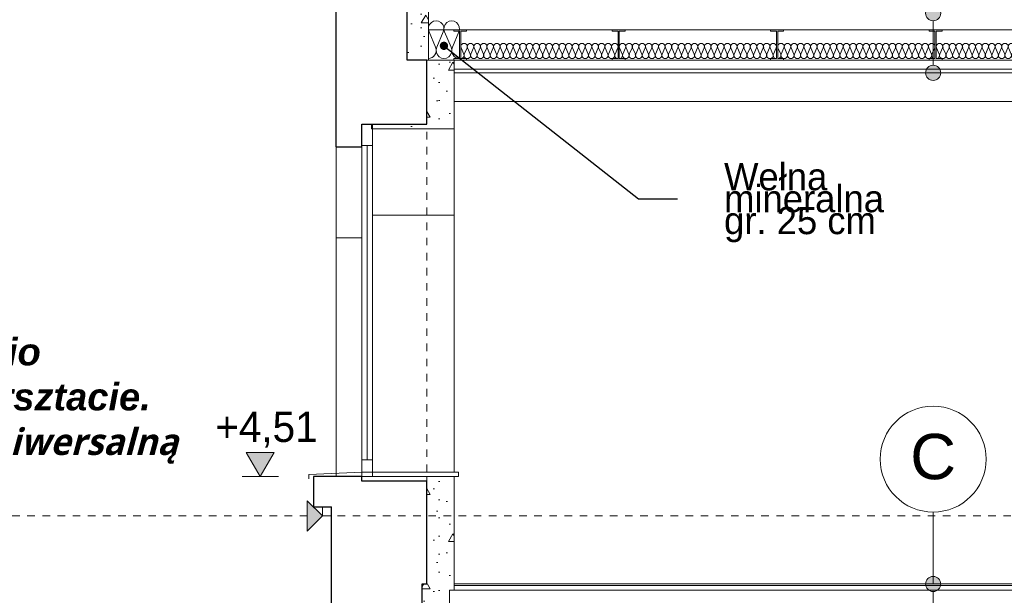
# Model space of a CAD drawing. Extents: x -396299 to -11759, y -15022 to 18278.
# Tile 64 of 205: x -239352 to -232846, y 268 to 4075. Entities that reach past the tile are written whole.
import ezdxf

# ---------------------------------------------------------------- set-up
doc = ezdxf.new("R2010")
doc.units = 0
doc.header["$MEASUREMENT"] = 0
doc.linetypes.add('Hidden Line', pattern=[100, 50, -50])
for name, color, linetype in [('arch izolacje', 7, 'Continuous'), ('Arch ocieplenie', 7, 'Continuous'), ('Arch opisy', 7, 'Continuous'), ('Arch wymiary', 7, 'Continuous'), ('INWENT STROPY', 7, 'Continuous')]:
    doc.layers.add(name, color=color, linetype=linetype)
for name, color, linetype, lineweight, true_color in [('arch izolacje_Nr_Pióra__24', 7, 'Continuous', 13, 0x029e21), ('Arch opisy_Nr_Pióra__3', 7, 'Continuous', 20, 0xff6600), ('INWENT STROPY_Nr_Pióra__2', 7, 'Continuous', 13, 0x7f7f7f), ('INWENT STROPY_Nr_Pióra__25', 7, 'Continuous', 15, 0x40a5ff), ('Inwentaryzacja Konst._Nr_Pióra__25', 7, 'Continuous', 15, 0x40a5ff)]:
    doc.layers.add(name, color=color, linetype=linetype, lineweight=lineweight, true_color=true_color)
for name, color, linetype, lineweight in [('Arch ocieplenie_Nr_Pióra__21', 7, 'Continuous', 13), ('Arch opisy_Nr_Pióra__21', 7, 'Continuous', 13), ('Arch opisy_Nr_Pióra__5', 7, 'Continuous', 13), ('Arch wymiary_Nr_Pióra__21', 7, 'Continuous', 13), ('INWENT STROPY_Nr_Pióra__21', 7, 'Continuous', 13), ('INWENT. OKNA_Nr_Pióra__21', 7, 'Continuous', 13), ('INWENT.ŚCIANY_Nr_Pióra__1', 7, 'Continuous', 25), ('INWENT.ŚCIANY_Nr_Pióra__21', 7, 'Continuous', 13)]:
    doc.layers.add(name, color=color, linetype=linetype, lineweight=lineweight)
doc.styles.add('GENERATED_STYLE_1', font='txt')
doc.styles.add('GENERATED_STYLE_10', font='arial.ttf')
doc.styles.add('GENERATED_STYLE_3', font='txt')
doc.styles.add('GENERATED_STYLE_8', font='arial.ttf')
doc.dimstyles.new('GENERATED_STYLE__11', dxfattribs={"dimtxt": 0.18, "dimasz": 109.44, "dimexe": 0.18, "dimexo": 0.0625, "dimgap": 0.09, "dimtad": 0, "dimtih": 1, "dimtoh": 1, "dimdec": 4, "dimzin": 0, "dimdsep": 46, "dimcen": 0.09, "dimadec": 0, "dimazin": 0, "dimtfac": 1, "dimtdec": 4, "dimtmove": 0, "dimatfit": 3, "dimldrblk": 'ARROWHEAD_11', "dimfxl": 0, "dimtolj": 1, "dimtzin": 0, "dimarcsym": 0})
pattern_1 = [(0, (0, 0), (0, 623.5383), [60, -300]), (0, (180, 311.8), (0, 623.5383), [60, -300]), (60, (0, 0), (-540, 311.7692), [60, -300]), (60, (360, 0), (-540, 311.7692), [60, -300]), (120, (60, 0), (540, 311.7692), [60, -300]), (120, (420, 0), (540, 311.7692), [60, -300]), (0, (0, 60), (0, 120.000005), [0, -120.000005, 0, -180.00001]), (45, (60, 60), (-84.85282, 84.85282), [0, -90.000004, 0, -150.000006])]

# ---------------------------------------------------------------- blocks, each defined once
blk = doc.blocks.new('Ściana_7', base_point=(-236511.9, 343.2))
at = {"layer": 'Arch ocieplenie_Nr_Pióra__21', "linetype": 'Continuous'}
h = blk.add_hatch(dxfattribs=at)
h.set_pattern_fill('Structural_Concrete', color=256, style=0, pattern_type=2)
h.set_pattern_definition(pattern_1)
h.paths.add_polyline_path([(-236691.9, 303.2), (-236691.9, -431.8), (-236511.9, -461.8), (-236511.9, 303.2)], flags=0)
for p, q in [((-236691.9, 303.2), (-236691.9, -431.8)), ((-236511.9, -461.8), (-236511.9, 303.2))]:
    blk.add_line(p, q, dxfattribs=at)
blk = doc.blocks.new('Ściana_8', base_point=(-236481.9, 1053.2))
at = {"layer": 'Arch ocieplenie_Nr_Pióra__21', "linetype": 'Continuous'}
h = blk.add_hatch(dxfattribs=at)
h.set_pattern_fill('Structural_Concrete', color=256, style=0, pattern_type=2)
h.set_pattern_definition(pattern_1)
h.paths.add_polyline_path([(-236661.9, 1053.2), (-236661.9, 343.2), (-236481.9, 303.2), (-236481.9, 1053.2)], flags=0)
for p, q in [((-236661.9, 1053.2), (-236661.9, 343.2)), ((-236481.9, 1053.2), (-236661.9, 1053.2)), ((-236481.9, 303.2), (-236481.9, 1053.2))]:
    blk.add_line(p, q, dxfattribs=at)
blk = doc.blocks.new('Ściana_9', base_point=(-236481.9, 343.2))
at = {"layer": 'Arch ocieplenie_Nr_Pióra__21', "linetype": 'Continuous'}
h = blk.add_hatch(dxfattribs=at)
h.set_pattern_fill('Structural_Concrete', color=256, style=0, pattern_type=2)
h.set_pattern_definition(pattern_1)
h.paths.add_polyline_path([(-236661.9, 343.2), (-236691.9, 343.2), (-236691.9, 303.2), (-236481.9, 303.2)], flags=0)
for p, q in [((-236661.9, 343.2), (-236691.9, 343.2)), ((-236691.9, 343.2), (-236691.9, 303.2)), ((-236511.9, 303.2), (-236481.9, 303.2))]:
    blk.add_line(p, q, dxfattribs=at)
blk = doc.blocks.new('Ściana_20', base_point=(-237091.9, 1023.2))
at = {"layer": 'Arch ocieplenie_Nr_Pióra__21', "linetype": 'Continuous'}
h = blk.add_hatch(dxfattribs=at)
h.set_pattern_fill('Structural_Concrete', color=256, style=0, pattern_type=2)
h.set_pattern_definition(pattern_1)
h.paths.add_polyline_path([(-237091.9, 1023.2), (-236661.9, 1023.2), (-236661.9, 1053.2), (-237091.9, 1053.2)], flags=0)
for p, q in [((-236661.9, 1053.2), (-237091.9, 1053.2)), ((-237091.9, 1053.2), (-237091.9, 1023.2)), ((-236661.9, 1023.2), (-236661.9, 1053.2)), ((-237091.9, 1023.2), (-236661.9, 1023.2))]:
    blk.add_line(p, q, dxfattribs=at)
blk = doc.blocks.new('Ściana_23', base_point=(-236651.9, 4888.2))
at = {"layer": 'Arch ocieplenie_Nr_Pióra__21', "linetype": 'Continuous'}
h = blk.add_hatch(dxfattribs=at)
h.set_pattern_fill('Structural_Concrete', color=256, style=0, pattern_type=2)
h.set_pattern_definition(pattern_1)
h.paths.add_polyline_path([(-236791.9, 4888.2), (-236791.9, 3808.2), (-236651.9, 3808.2), (-236651.9, 4888.2)], flags=0)
for p, q in [((-236791.9, 4888.2), (-236791.9, 3808.2)), ((-236651.9, 4888.2), (-236791.9, 4888.2)), ((-236651.9, 3808.2), (-236651.9, 4888.2)), ((-236791.9, 3808.2), (-236651.9, 3808.2))]:
    blk.add_line(p, q, dxfattribs=at)
blk = doc.blocks.new('Ściana_24', base_point=(-236661.9, 3808.2))
at = {"layer": 'Arch ocieplenie_Nr_Pióra__21', "linetype": 'Continuous'}
h = blk.add_hatch(dxfattribs=at)
h.set_pattern_fill('Structural_Concrete', color=256, style=0, pattern_type=2)
h.set_pattern_definition(pattern_1)
h.paths.add_polyline_path([(-236661.9, 3808.2), (-236661.9, 3383.2), (-236481.9, 3353.2), (-236481.9, 3808.2)], flags=0)
for p, q in [((-236661.9, 3808.2), (-236661.9, 3383.2)), ((-236481.9, 3808.2), (-236661.9, 3808.2)), ((-236481.9, 3353.2), (-236481.9, 3808.2))]:
    blk.add_line(p, q, dxfattribs=at)
blk = doc.blocks.new('Ściana_27', base_point=(-236661.9, 3353.2))
at = {"layer": 'Arch ocieplenie_Nr_Pióra__21', "linetype": 'Continuous'}
h = blk.add_hatch(dxfattribs=at)
h.set_pattern_fill('Structural_Concrete', color=256, style=0, pattern_type=2)
h.set_pattern_definition(pattern_1)
h.paths.add_polyline_path([(-236661.9, 3383.2), (-237027.1, 3383.2), (-237027.1, 3353.2), (-236481.9, 3353.2)], flags=0)
for p, q in [((-236661.9, 3383.2), (-237027.1, 3383.2)), ((-237027.1, 3383.2), (-237027.1, 3353.2)), ((-237027.1, 3353.2), (-236481.9, 3353.2))]:
    blk.add_line(p, q, dxfattribs=at)
blk = doc.blocks.new('Izolacja cieplna 14_18', base_point=(-236437.9, 3818.2))
at = {"layer": 'INWENT STROPY_Nr_Pióra__2', "linetype": 'Continuous'}
for p, q in [((-236436.1, 3888.4), (-236418, 3848)), ((-236414.4, 3848), (-236396.4, 3888.4)), ((-236392.8, 3888.4), (-236374.7, 3848)), ((-236371.1, 3848), (-236353.1, 3888.4)), ((-236349.5, 3888.4), (-236331.4, 3848)), ((-236327.8, 3848), (-236309.8, 3888.4)), ((-236306.2, 3888.4), (-236288.1, 3848)), ((-236284.5, 3848), (-236266.5, 3888.4)), ((-236262.9, 3888.4), (-236244.8, 3848)), ((-236241.2, 3848), (-236223.2, 3888.4)), ((-236219.6, 3888.4), (-236201.5, 3848)), ((-236197.9, 3848), (-236179.9, 3888.4)), ((-236176.3, 3888.4), (-236158.2, 3848)), ((-236154.6, 3848), (-236136.6, 3888.4)), ((-236133, 3888.4), (-236114.9, 3848)), ((-236111.3, 3848), (-236093.3, 3888.4)), ((-236089.7, 3888.4), (-236071.6, 3848)), ((-236068, 3848), (-236050, 3888.4)), ((-236046.4, 3888.4), (-236028.3, 3848)), ((-236024.7, 3848), (-236006.7, 3888.4)), ((-236003.1, 3888.4), (-235985, 3848)), ((-235981.4, 3848), (-235963.4, 3888.4)), ((-235959.8, 3888.4), (-235941.7, 3848)), ((-235938.1, 3848), (-235920.1, 3888.4)), ((-235916.5, 3888.4), (-235898.4, 3848)), ((-235894.8, 3848), (-235876.8, 3888.4)), ((-235873.2, 3888.4), (-235855.1, 3848)), ((-235851.5, 3848), (-235833.5, 3888.4)), ((-235829.9, 3888.4), (-235811.8, 3848)), ((-235808.2, 3848), (-235790.2, 3888.4)), ((-235786.6, 3888.4), (-235768.5, 3848)), ((-235764.9, 3848), (-235746.9, 3888.4)), ((-235743.3, 3888.4), (-235725.2, 3848)), ((-235721.6, 3848), (-235703.6, 3888.4)), ((-235700, 3888.4), (-235681.9, 3848)), ((-235678.3, 3848), (-235660.3, 3888.4)), ((-235656.7, 3888.4), (-235638.6, 3848)), ((-235635, 3848), (-235617, 3888.4)), ((-235613.4, 3888.4), (-235595.3, 3848)), ((-235591.7, 3848), (-235573.7, 3888.4)), ((-235570.1, 3888.4), (-235552, 3848)), ((-235548.4, 3848), (-235530.4, 3888.4)), ((-235526.8, 3888.4), (-235508.7, 3848)), ((-235505.1, 3848), (-235487.1, 3888.4)), ((-235483.5, 3888.4), (-235465.4, 3848)), ((-235461.8, 3848), (-235443.8, 3888.4)), ((-235440.2, 3888.4), (-235422.1, 3848)), ((-235418.5, 3848), (-235400.5, 3888.4))]:
    blk.add_line(p, q, dxfattribs=at)
for centre, start_param, end_param in [((-236416.2, 3896.9), 5.870392, 9.837571), ((-236372.9, 3896.9), 5.870392, 9.837571), ((-236329.6, 3896.9), 5.870392, 9.837571), ((-236286.3, 3896.9), 5.870392, 9.837571), ((-236243, 3896.9), 5.870392, 9.837571), ((-236199.7, 3896.9), 5.870392, 9.837571), ((-236156.4, 3896.9), 5.870392, 9.837571), ((-236113.1, 3896.9), 5.870392, 9.837571), ((-236069.8, 3896.9), 5.870392, 9.837571), ((-236026.5, 3896.9), 5.870392, 9.837571), ((-235983.2, 3896.9), 5.870392, 9.837571), ((-235939.9, 3896.9), 5.870392, 9.837571), ((-235896.6, 3896.9), 5.870392, 9.837571), ((-235853.3, 3896.9), 5.870392, 9.837571), ((-235810, 3896.9), 5.870392, 9.837571), ((-235766.7, 3896.9), 5.870392, 9.837571), ((-235723.4, 3896.9), 5.870392, 9.837571), ((-235680.1, 3896.9), 5.870392, 9.837571), ((-235636.8, 3896.9), 5.870392, 9.837571), ((-235593.5, 3896.9), 5.870392, 9.837571), ((-235550.2, 3896.9), 5.870392, 9.837571), ((-235506.9, 3896.9), 5.870392, 9.837571), ((-235463.6, 3896.9), 5.870392, 9.837571), ((-235420.3, 3896.9), 5.870392, 9.837571), ((-236437.9, 3839.4), 4.712389, 6.695979), ((-236394.6, 3839.4), 2.7288, 6.695979), ((-236351.3, 3839.4), 2.7288, 6.695979), ((-236308, 3839.4), 2.7288, 6.695979), ((-236264.7, 3839.4), 2.7288, 6.695979), ((-236221.4, 3839.4), 2.7288, 6.695979), ((-236178.1, 3839.4), 2.7288, 6.695979), ((-236134.8, 3839.4), 2.7288, 6.695979), ((-236091.5, 3839.4), 2.7288, 6.695979), ((-236048.2, 3839.4), 2.7288, 6.695979), ((-236004.9, 3839.4), 2.7288, 6.695979), ((-235961.6, 3839.4), 2.7288, 6.695979), ((-235918.3, 3839.4), 2.7288, 6.695979), ((-235875, 3839.4), 2.7288, 6.695979), ((-235831.7, 3839.4), 2.7288, 6.695979), ((-235788.4, 3839.4), 2.7288, 6.695979), ((-235745.1, 3839.4), 2.7288, 6.695979), ((-235701.8, 3839.4), 2.7288, 6.695979), ((-235658.5, 3839.4), 2.7288, 6.695979), ((-235615.2, 3839.4), 2.7288, 6.695979), ((-235571.9, 3839.4), 2.7288, 6.695979), ((-235528.6, 3839.4), 2.7288, 6.695979), ((-235485.3, 3839.4), 2.7288, 6.695979), ((-235442, 3839.4), 2.7288, 6.695979), ((-235398.7, 3839.4), 2.7288, 4.712389)]:
    blk.add_ellipse(centre, major_axis=(21.6, 0), ratio=0.982347, start_param=start_param, end_param=end_param, dxfattribs=at)
blk = doc.blocks.new('Izolacja cieplna 14_34', base_point=(-236445.9, 3818.2))
at = {"layer": 'arch izolacje_Nr_Pióra__24', "linetype": 'Continuous'}
for p, q in [((-236604.7, 3892.7), (-236647.6, 3993.7)), ((-236553.2, 3993.7), (-236596.1, 3892.7)), ((-236501.7, 3892.7), (-236544.6, 3993.7)), ((-236450.2, 3993.7), (-236493.1, 3892.7))]:
    blk.add_line(p, q, dxfattribs=at)
for centre, start_param, end_param in [((-236600.4, 4015), 1.158003, 5.125183), ((-236497.4, 4015), 1.158003, 5.125183), ((-236651.9, 3871.3), 0, 1.983589), ((-236548.9, 3871.3), 4.299595, 8.266774), ((-236445.9, 3871.3), 4.299596, 6.283185)]:
    blk.add_ellipse(centre, major_axis=(0, -53.2), ratio=0.9686, start_param=start_param, end_param=end_param, dxfattribs=at)
blk = doc.blocks.new('Izolacja cieplna 14_83', base_point=(-235390.7, 3818.2))
at = {"layer": 'INWENT STROPY_Nr_Pióra__2', "linetype": 'Continuous'}
for p, q in [((-235388.9, 3888.4), (-235370.8, 3848)), ((-235367.2, 3848), (-235349.2, 3888.4)), ((-235345.6, 3888.4), (-235327.5, 3848)), ((-235323.9, 3848), (-235305.9, 3888.4)), ((-235302.3, 3888.4), (-235284.2, 3848)), ((-235280.6, 3848), (-235262.6, 3888.4)), ((-235259, 3888.4), (-235240.9, 3848)), ((-235237.3, 3848), (-235219.3, 3888.4)), ((-235215.7, 3888.4), (-235197.6, 3848)), ((-235194, 3848), (-235176, 3888.4)), ((-235172.4, 3888.4), (-235154.3, 3848)), ((-235150.7, 3848), (-235132.7, 3888.4)), ((-235129.1, 3888.4), (-235111, 3848)), ((-235107.4, 3848), (-235089.4, 3888.4)), ((-235085.8, 3888.4), (-235067.7, 3848)), ((-235064.1, 3848), (-235046.1, 3888.4)), ((-235042.5, 3888.4), (-235024.4, 3848)), ((-235020.8, 3848), (-235002.8, 3888.4)), ((-234999.2, 3888.4), (-234981.1, 3848)), ((-234977.5, 3848), (-234959.5, 3888.4)), ((-234955.9, 3888.4), (-234937.8, 3848)), ((-234934.2, 3848), (-234916.2, 3888.4)), ((-234912.6, 3888.4), (-234894.5, 3848)), ((-234890.9, 3848), (-234872.9, 3888.4)), ((-234869.3, 3888.4), (-234851.2, 3848)), ((-234847.6, 3848), (-234829.6, 3888.4)), ((-234826, 3888.4), (-234807.9, 3848)), ((-234804.3, 3848), (-234786.3, 3888.4)), ((-234782.7, 3888.4), (-234764.6, 3848)), ((-234761, 3848), (-234743, 3888.4)), ((-234739.4, 3888.4), (-234721.3, 3848)), ((-234717.7, 3848), (-234699.7, 3888.4)), ((-234696.1, 3888.4), (-234678, 3848)), ((-234674.4, 3848), (-234656.4, 3888.4)), ((-234652.8, 3888.4), (-234634.7, 3848)), ((-234631.1, 3848), (-234613.1, 3888.4)), ((-234609.5, 3888.4), (-234591.4, 3848)), ((-234587.8, 3848), (-234569.8, 3888.4)), ((-234566.2, 3888.4), (-234548.1, 3848)), ((-234544.5, 3848), (-234526.5, 3888.4)), ((-234522.9, 3888.4), (-234504.8, 3848)), ((-234501.2, 3848), (-234483.2, 3888.4)), ((-234479.6, 3888.4), (-234461.5, 3848)), ((-234457.9, 3848), (-234439.9, 3888.4)), ((-234436.3, 3888.4), (-234418.2, 3848)), ((-234414.6, 3848), (-234396.6, 3888.4)), ((-234393, 3888.4), (-234374.9, 3848)), ((-234371.3, 3848), (-234353.3, 3888.4))]:
    blk.add_line(p, q, dxfattribs=at)
for centre, start_param, end_param in [((-235369, 3896.9), 5.870392, 9.837571), ((-235325.7, 3896.9), 5.870392, 9.837571), ((-235282.4, 3896.9), 5.870392, 9.837571), ((-235239.1, 3896.9), 5.870392, 9.837571), ((-235195.8, 3896.9), 5.870392, 9.837571), ((-235152.5, 3896.9), 5.870392, 9.837571), ((-235109.2, 3896.9), 5.870392, 9.837571), ((-235065.9, 3896.9), 5.870392, 9.837571), ((-235022.6, 3896.9), 5.870392, 9.837571), ((-234979.3, 3896.9), 5.870392, 9.837571), ((-234936, 3896.9), 5.870392, 9.837571), ((-234892.7, 3896.9), 5.870392, 9.837571), ((-234849.4, 3896.9), 5.870392, 9.837571), ((-234806.1, 3896.9), 5.870392, 9.837571), ((-234762.8, 3896.9), 5.870392, 9.837571), ((-234719.5, 3896.9), 5.870392, 9.837571), ((-234676.2, 3896.9), 5.870392, 9.837571), ((-234632.9, 3896.9), 5.870392, 9.837571), ((-234589.6, 3896.9), 5.870392, 9.837571), ((-234546.3, 3896.9), 5.870392, 9.837571), ((-234503, 3896.9), 5.870392, 9.837571), ((-234459.7, 3896.9), 5.870392, 9.837571), ((-234416.4, 3896.9), 5.870392, 9.837571), ((-234373.1, 3896.9), 5.870392, 9.837571), ((-235390.7, 3839.4), 4.712389, 6.695979), ((-235347.4, 3839.4), 2.7288, 6.695979), ((-235304.1, 3839.4), 2.7288, 6.695979), ((-235260.8, 3839.4), 2.7288, 6.695979), ((-235217.5, 3839.4), 2.7288, 6.695979), ((-235174.2, 3839.4), 2.7288, 6.695979), ((-235130.9, 3839.4), 2.7288, 6.695979), ((-235087.6, 3839.4), 2.7288, 6.695979), ((-235044.3, 3839.4), 2.7288, 6.695979), ((-235001, 3839.4), 2.7288, 6.695979), ((-234957.7, 3839.4), 2.7288, 6.695979), ((-234914.4, 3839.4), 2.7288, 6.695979), ((-234871.1, 3839.4), 2.7288, 6.695979), ((-234827.8, 3839.4), 2.7288, 6.695979), ((-234784.5, 3839.4), 2.7288, 6.695979), ((-234741.2, 3839.4), 2.7288, 6.695979), ((-234697.9, 3839.4), 2.7288, 6.695979), ((-234654.6, 3839.4), 2.7288, 6.695979), ((-234611.3, 3839.4), 2.7288, 6.695979), ((-234568, 3839.4), 2.7288, 6.695979), ((-234524.7, 3839.4), 2.7288, 6.695979), ((-234481.4, 3839.4), 2.7288, 6.695979), ((-234438.1, 3839.4), 2.7288, 6.695979), ((-234394.8, 3839.4), 2.7288, 6.695979), ((-234351.5, 3839.4), 2.7288, 4.712389)]:
    blk.add_ellipse(centre, major_axis=(21.6, 0), ratio=0.982347, start_param=start_param, end_param=end_param, dxfattribs=at)
blk = doc.blocks.new('Izolacja cieplna 14_84', base_point=(-234343.5, 3818.2))
at = {"layer": 'INWENT STROPY_Nr_Pióra__2', "linetype": 'Continuous'}
for p, q in [((-234341.7, 3888.4), (-234323.6, 3848)), ((-234320, 3848), (-234302, 3888.4)), ((-234298.4, 3888.4), (-234280.3, 3848)), ((-234276.7, 3848), (-234258.7, 3888.4)), ((-234255.1, 3888.4), (-234237, 3848)), ((-234233.4, 3848), (-234215.4, 3888.4)), ((-234211.8, 3888.4), (-234193.7, 3848)), ((-234190.1, 3848), (-234172.1, 3888.4)), ((-234168.5, 3888.4), (-234150.4, 3848)), ((-234146.8, 3848), (-234128.8, 3888.4)), ((-234125.2, 3888.4), (-234107.1, 3848)), ((-234103.5, 3848), (-234085.5, 3888.4)), ((-234081.9, 3888.4), (-234063.8, 3848)), ((-234060.2, 3848), (-234042.2, 3888.4)), ((-234038.6, 3888.4), (-234020.5, 3848)), ((-234016.9, 3848), (-233998.9, 3888.4)), ((-233995.3, 3888.4), (-233977.2, 3848)), ((-233973.6, 3848), (-233955.6, 3888.4)), ((-233952, 3888.4), (-233933.9, 3848)), ((-233930.3, 3848), (-233912.3, 3888.4)), ((-233908.7, 3888.4), (-233890.6, 3848)), ((-233887, 3848), (-233869, 3888.4)), ((-233865.4, 3888.4), (-233847.3, 3848)), ((-233843.7, 3848), (-233825.7, 3888.4)), ((-233822.1, 3888.4), (-233804, 3848)), ((-233800.4, 3848), (-233782.4, 3888.4)), ((-233778.8, 3888.4), (-233760.7, 3848)), ((-233757.1, 3848), (-233739.1, 3888.4)), ((-233735.5, 3888.4), (-233717.4, 3848)), ((-233713.8, 3848), (-233695.8, 3888.4)), ((-233692.2, 3888.4), (-233674.1, 3848)), ((-233670.5, 3848), (-233652.5, 3888.4)), ((-233648.9, 3888.4), (-233630.8, 3848)), ((-233627.2, 3848), (-233609.2, 3888.4)), ((-233605.6, 3888.4), (-233587.5, 3848)), ((-233583.9, 3848), (-233565.9, 3888.4)), ((-233562.3, 3888.4), (-233544.2, 3848)), ((-233540.6, 3848), (-233522.6, 3888.4)), ((-233519, 3888.4), (-233500.9, 3848)), ((-233497.3, 3848), (-233479.3, 3888.4)), ((-233475.7, 3888.4), (-233457.6, 3848)), ((-233454, 3848), (-233436, 3888.4)), ((-233432.4, 3888.4), (-233414.3, 3848)), ((-233410.7, 3848), (-233392.7, 3888.4)), ((-233389.1, 3888.4), (-233371, 3848)), ((-233367.4, 3848), (-233349.4, 3888.4)), ((-233345.8, 3888.4), (-233327.7, 3848)), ((-233324.1, 3848), (-233306.1, 3888.4))]:
    blk.add_line(p, q, dxfattribs=at)
for centre, start_param, end_param in [((-234321.8, 3896.9), 5.870392, 9.837571), ((-234278.5, 3896.9), 5.870392, 9.837571), ((-234235.2, 3896.9), 5.870392, 9.837571), ((-234191.9, 3896.9), 5.870392, 9.837571), ((-234148.6, 3896.9), 5.870392, 9.837571), ((-234105.3, 3896.9), 5.870392, 9.837571), ((-234062, 3896.9), 5.870392, 9.837571), ((-234018.7, 3896.9), 5.870392, 9.837571), ((-233975.4, 3896.9), 5.870392, 9.837571), ((-233932.1, 3896.9), 5.870392, 9.837571), ((-233888.8, 3896.9), 5.870392, 9.837571), ((-233845.5, 3896.9), 5.870392, 9.837571), ((-233802.2, 3896.9), 5.870392, 9.837571), ((-233758.9, 3896.9), 5.870392, 9.837571), ((-233715.6, 3896.9), 5.870392, 9.837571), ((-233672.3, 3896.9), 5.870392, 9.837571), ((-233629, 3896.9), 5.870392, 9.837571), ((-233585.7, 3896.9), 5.870392, 9.837571), ((-233542.4, 3896.9), 5.870392, 9.837571), ((-233499.1, 3896.9), 5.870392, 9.837571), ((-233455.8, 3896.9), 5.870392, 9.837571), ((-233412.5, 3896.9), 5.870392, 9.837571), ((-233369.2, 3896.9), 5.870392, 9.837571), ((-233325.9, 3896.9), 5.870392, 9.837571), ((-234343.5, 3839.4), 4.712389, 6.695979), ((-234300.2, 3839.4), 2.7288, 6.695979), ((-234256.9, 3839.4), 2.7288, 6.695979), ((-234213.6, 3839.4), 2.7288, 6.695979), ((-234170.3, 3839.4), 2.7288, 6.695979), ((-234127, 3839.4), 2.7288, 6.695979), ((-234083.7, 3839.4), 2.7288, 6.695979), ((-234040.4, 3839.4), 2.7288, 6.695979), ((-233997.1, 3839.4), 2.7288, 6.695979), ((-233953.8, 3839.4), 2.7288, 6.695979), ((-233910.5, 3839.4), 2.7288, 6.695979), ((-233867.2, 3839.4), 2.7288, 6.695979), ((-233823.9, 3839.4), 2.7288, 6.695979), ((-233780.6, 3839.4), 2.7288, 6.695979), ((-233737.3, 3839.4), 2.7288, 6.695979), ((-233694, 3839.4), 2.7288, 6.695979), ((-233650.7, 3839.4), 2.7288, 6.695979), ((-233607.4, 3839.4), 2.7288, 6.695979), ((-233564.1, 3839.4), 2.7288, 6.695979), ((-233520.8, 3839.4), 2.7288, 6.695979), ((-233477.5, 3839.4), 2.7288, 6.695979), ((-233434.2, 3839.4), 2.7288, 6.695979), ((-233390.9, 3839.4), 2.7288, 6.695979), ((-233347.6, 3839.4), 2.7288, 6.695979), ((-233304.3, 3839.4), 2.7288, 4.712389)]:
    blk.add_ellipse(centre, major_axis=(21.6, 0), ratio=0.982347, start_param=start_param, end_param=end_param, dxfattribs=at)
blk = doc.blocks.new('Izolacja cieplna 14_85', base_point=(-233296.3, 3818.2))
at = {"layer": 'INWENT STROPY_Nr_Pióra__2', "linetype": 'Continuous'}
for p, q in [((-233294.5, 3888.4), (-233276.4, 3848)), ((-233272.8, 3848), (-233254.8, 3888.4)), ((-233251.2, 3888.4), (-233233.1, 3848)), ((-233229.5, 3848), (-233211.5, 3888.4)), ((-233207.9, 3888.4), (-233189.8, 3848)), ((-233186.2, 3848), (-233168.2, 3888.4)), ((-233164.6, 3888.4), (-233146.5, 3848)), ((-233142.9, 3848), (-233124.9, 3888.4)), ((-233121.3, 3888.4), (-233103.2, 3848)), ((-233099.6, 3848), (-233081.6, 3888.4)), ((-233078, 3888.4), (-233059.9, 3848)), ((-233056.3, 3848), (-233038.3, 3888.4)), ((-233034.7, 3888.4), (-233016.6, 3848)), ((-233013, 3848), (-232995, 3888.4)), ((-232991.4, 3888.4), (-232973.3, 3848)), ((-232969.7, 3848), (-232951.7, 3888.4)), ((-232948.1, 3888.4), (-232930, 3848)), ((-232926.4, 3848), (-232908.4, 3888.4)), ((-232904.8, 3888.4), (-232886.7, 3848)), ((-232883.1, 3848), (-232865.1, 3888.4)), ((-232861.5, 3888.4), (-232843.4, 3848)), ((-232839.8, 3848), (-232821.8, 3888.4)), ((-232818.2, 3888.4), (-232800.1, 3848)), ((-232796.5, 3848), (-232778.5, 3888.4)), ((-232774.9, 3888.4), (-232756.8, 3848)), ((-232753.2, 3848), (-232735.2, 3888.4)), ((-232731.6, 3888.4), (-232713.5, 3848)), ((-232709.9, 3848), (-232691.9, 3888.4)), ((-232688.3, 3888.4), (-232670.2, 3848)), ((-232666.6, 3848), (-232648.6, 3888.4)), ((-232645, 3888.4), (-232626.9, 3848)), ((-232623.3, 3848), (-232605.3, 3888.4)), ((-232601.7, 3888.4), (-232583.6, 3848)), ((-232580, 3848), (-232562, 3888.4)), ((-232558.4, 3888.4), (-232540.3, 3848)), ((-232536.7, 3848), (-232518.7, 3888.4)), ((-232515.1, 3888.4), (-232497, 3848)), ((-232493.4, 3848), (-232475.4, 3888.4)), ((-232471.8, 3888.4), (-232453.7, 3848)), ((-232450.1, 3848), (-232432.1, 3888.4)), ((-232428.5, 3888.4), (-232410.4, 3848)), ((-232406.8, 3848), (-232388.8, 3888.4)), ((-232385.2, 3888.4), (-232367.1, 3848)), ((-232363.5, 3848), (-232345.5, 3888.4)), ((-232341.9, 3888.4), (-232323.8, 3848)), ((-232320.2, 3848), (-232302.2, 3888.4)), ((-232298.6, 3888.4), (-232280.5, 3848)), ((-232276.9, 3848), (-232258.9, 3888.4))]:
    blk.add_line(p, q, dxfattribs=at)
for centre, start_param, end_param in [((-233274.6, 3896.9), 5.870392, 9.837571), ((-233231.3, 3896.9), 5.870392, 9.837571), ((-233188, 3896.9), 5.870392, 9.837571), ((-233144.7, 3896.9), 5.870392, 9.837571), ((-233101.4, 3896.9), 5.870392, 9.837571), ((-233058.1, 3896.9), 5.870392, 9.837571), ((-233014.8, 3896.9), 5.870392, 9.837571), ((-232971.5, 3896.9), 5.870392, 9.837571), ((-232928.2, 3896.9), 5.870392, 9.837571), ((-232884.9, 3896.9), 5.870392, 9.837571), ((-232841.6, 3896.9), 5.870392, 9.837571), ((-232798.3, 3896.9), 5.870392, 9.837571), ((-232755, 3896.9), 5.870392, 9.837571), ((-232711.7, 3896.9), 5.870392, 9.837571), ((-232668.4, 3896.9), 5.870392, 9.837571), ((-232625.1, 3896.9), 5.870392, 9.837571), ((-232581.8, 3896.9), 5.870392, 9.837571), ((-232538.5, 3896.9), 5.870392, 9.837571), ((-232495.2, 3896.9), 5.870392, 9.837571), ((-232451.9, 3896.9), 5.870392, 9.837571), ((-232408.6, 3896.9), 5.870392, 9.837571), ((-232365.3, 3896.9), 5.870392, 9.837571), ((-232322, 3896.9), 5.870392, 9.837571), ((-232278.7, 3896.9), 5.870392, 9.837571), ((-233296.3, 3839.4), 4.712389, 6.695979), ((-233253, 3839.4), 2.7288, 6.695979), ((-233209.7, 3839.4), 2.7288, 6.695979), ((-233166.4, 3839.4), 2.7288, 6.695979), ((-233123.1, 3839.4), 2.7288, 6.695979), ((-233079.8, 3839.4), 2.7288, 6.695979), ((-233036.5, 3839.4), 2.7288, 6.695979), ((-232993.2, 3839.4), 2.7288, 6.695979), ((-232949.9, 3839.4), 2.7288, 6.695979), ((-232906.6, 3839.4), 2.7288, 6.695979), ((-232863.3, 3839.4), 2.7288, 6.695979), ((-232820, 3839.4), 2.7288, 6.695979), ((-232776.7, 3839.4), 2.7288, 6.695979), ((-232733.4, 3839.4), 2.7288, 6.695979), ((-232690.1, 3839.4), 2.7288, 6.695979), ((-232646.8, 3839.4), 2.7288, 6.695979), ((-232603.5, 3839.4), 2.7288, 6.695979), ((-232560.2, 3839.4), 2.7288, 6.695979), ((-232516.9, 3839.4), 2.7288, 6.695979), ((-232473.6, 3839.4), 2.7288, 6.695979), ((-232430.3, 3839.4), 2.7288, 6.695979), ((-232387, 3839.4), 2.7288, 6.695979), ((-232343.7, 3839.4), 2.7288, 6.695979), ((-232300.4, 3839.4), 2.7288, 6.695979), ((-232257.1, 3839.4), 2.7288, 4.712389)]:
    blk.add_ellipse(centre, major_axis=(21.6, 0), ratio=0.982347, start_param=start_param, end_param=end_param, dxfattribs=at)
blk = doc.blocks.new('Linia_27', base_point=(-233316.3, 3723.2))
at = {"layer": 'Arch opisy_Nr_Pióra__21', "linetype": 'Continuous'}
for points in [[(-233266.3, 4118.2), (-233270.1, 4137.3), (-233280.9, 4153.5), (-233297.1, 4164.4), (-233316.3, 4168.2), (-233335.4, 4164.4), (-233351.6, 4153.5), (-233362.5, 4137.3), (-233366.3, 4118.2), (-233362.5, 4099), (-233351.6, 4082.8), (-233335.4, 4072), (-233316.3, 4068.2), (-233297.1, 4072), (-233280.9, 4082.8), (-233270.1, 4099)], [(-233266.3, 3723.2), (-233270.1, 3742.3), (-233280.9, 3758.5), (-233297.1, 3769.4), (-233316.3, 3773.2), (-233335.4, 3769.4), (-233351.6, 3758.5), (-233362.5, 3742.3), (-233366.3, 3723.2), (-233362.5, 3704), (-233351.6, 3687.8), (-233335.4, 3677), (-233316.3, 3673.2), (-233297.1, 3677), (-233280.9, 3687.8), (-233270.1, 3704)]]:
    blk.add_hatch(color=256, dxfattribs=at).paths.add_polyline_path(points, flags=0)
blk.add_line((-233316.3, 3773.2), (-233316.3, 4068.2), dxfattribs=at)
for centre in [(-233316.3, 4118.2), (-233316.3, 3723.2)]:
    blk.add_circle(centre, 50, dxfattribs=at)
blk = doc.blocks.new('Linia_31', base_point=(-233316.3, -51.8))
at = {"layer": 'Arch opisy_Nr_Pióra__21', "linetype": 'Continuous'}
for points in [[(-233266.3, 343.2), (-233270.1, 362.3), (-233280.9, 378.5), (-233297.1, 389.4), (-233316.3, 393.2), (-233335.4, 389.4), (-233351.6, 378.5), (-233362.5, 362.3), (-233366.3, 343.2), (-233362.5, 324), (-233351.6, 307.8), (-233335.4, 297), (-233316.3, 293.2), (-233297.1, 297), (-233280.9, 307.8), (-233270.1, 324)], [(-233266.3, -51.8), (-233270.1, -32.7), (-233280.9, -16.5), (-233297.1, -5.6), (-233316.3, -1.8), (-233335.4, -5.6), (-233351.6, -16.5), (-233362.5, -32.7), (-233366.3, -51.8), (-233362.5, -71), (-233351.6, -87.2), (-233335.4, -98), (-233316.3, -101.8), (-233297.1, -98), (-233280.9, -87.2), (-233270.1, -71)]]:
    blk.add_hatch(color=256, dxfattribs=at).paths.add_polyline_path(points, flags=0)
blk.add_line((-233316.3, -1.8), (-233316.3, 293.2), dxfattribs=at)
for centre in [(-233316.3, 343.2), (-233316.3, -51.8)]:
    blk.add_circle(centre, 50, dxfattribs=at)
blk = doc.blocks.new('Linia_32', base_point=(-233316.3, 343.2))
at = {"layer": 'Arch opisy_Nr_Pióra__21', "linetype": 'Continuous'}
blk.add_line((-233316.3, 343.2), (-233316.3, 818.8), dxfattribs=at)
blk.add_circle((-233316.3, 1168.8), 350, dxfattribs=at)
blk = doc.blocks.new('Linia_159', base_point=(-237351.9, 793.2))
at = {"layer": 'Arch opisy_Nr_Pióra__3', "linetype": 'Continuous'}
blk.add_hatch(color=256, dxfattribs=at).paths.add_polyline_path([(-237351.9, 793.2), (-237451.9, 693.2), (-237451.9, 893.2)], flags=0)
for p, q in [((-237351.9, 793.2), (-237451.9, 893.2)), ((-237451.9, 693.2), (-237451.9, 893.2)), ((-237351.9, 793.2), (-237451.9, 693.2))]:
    blk.add_line(p, q, dxfattribs=at)
at = {"layer": 'Arch opisy_Nr_Pióra__3', "linetype": 'Hidden Line'}
blk.add_line((-237451.9, 793.2), (-243278.6, 793.2), dxfattribs=at)
blk = doc.blocks.new('Linia_161', base_point=(-237351.9, 793.2))
at = {"layer": 'Arch opisy_Nr_Pióra__3', "linetype": 'Hidden Line'}
blk.add_line((-237351.9, 793.2), (-223451.9, 793.2), dxfattribs=at)
blk = doc.blocks.new('Wymiary_35', base_point=(-237763, 1053.2))
at = {"layer": 'Arch wymiary_Nr_Pióra__21', "linetype": 'Continuous'}
blk.add_hatch(color=256, dxfattribs=at).paths.add_polyline_path([(-237763, 1053.2), (-237855.8, 1213.2), (-237670.2, 1213.2)], flags=0)
for p, q in [((-237763, 1053.2), (-237855.8, 1213.2)), ((-237855.8, 1213.2), (-237670.2, 1213.2)), ((-237670.2, 1213.2), (-237763, 1053.2)), ((-237763, 1053.2), (-237883, 1053.2)), ((-237763, 1053.2), (-237643, 1053.2))]:
    blk.add_line(p, q, dxfattribs=at)
at = {"layer": 'Arch wymiary_Nr_Pióra__21', "insert": (-238060.4, 1245.2), "char_height": 200, "attachment_point": 7, "style": 'GENERATED_STYLE_1'}
blk.add_mtext('{+4,51}', dxfattribs=at)
blk = doc.blocks.new('ARROWHEAD_11')
at = {"color": 0, "linetype": 'Continuous', "lineweight": 0}
blk.add_line((0, 0), (-1, 0), dxfattribs=at)
at = {"color": 0, "linetype": 'Continuous', "lineweight": 0, "const_width": 0.25, "flags": 128}
blk.add_lwpolyline([(-0.125, 0, 1), (0.125, 0, 1)], format="xyb", close=True, dxfattribs=at)

msp = doc.modelspace()

# ---------------------------------------------------------------- linework, layer by layer
at = {"layer": 'Arch ocieplenie_Nr_Pióra__21', "linetype": 'Continuous'}
for p, q in [((-236481.9, 3353.2), (-236481.9, 1083.2)), ((-236481.9, 2783.2), (-237021.9, 2783.2))]:
    msp.add_line(p, q, dxfattribs=at)
at = {"layer": 'INWENT STROPY_Nr_Pióra__2', "linetype": 'Continuous'}
msp.add_line((-236481.9, 3533.2), (-230551.9, 3533.2), dxfattribs=at)
at = {"layer": 'INWENT STROPY_Nr_Pióra__21', "linetype": 'Continuous'}
for p, q in [((-230551.9, 3748.2), (-236481.9, 3748.2)), ((-230551.9, 3723.2), (-236481.9, 3723.2)), ((-230551.9, 343.2), (-236481.9, 343.2)), ((-230551.9, 333.2), (-236481.9, 333.2)), ((-230551.9, 303.2), (-236481.9, 303.2))]:
    msp.add_line(p, q, dxfattribs=at)
at = {"layer": 'INWENT STROPY_Nr_Pióra__25', "linetype": 'Continuous'}
for p, q in [((-236484.4, 3998.2), (-236484.4, 4008.2)), ((-236399.4, 4008.2), (-236484.4, 4008.2)), ((-236445.9, 3998.2), (-236484.4, 3998.2)), ((-236445.9, 3818.2), (-236445.9, 3998.2)), ((-236437.9, 3818.2), (-236437.9, 3998.2)), ((-236399.4, 3998.2), (-236437.9, 3998.2)), ((-236399.4, 3998.2), (-236399.4, 4008.2)), ((-235437.2, 3998.2), (-235437.2, 4008.2)), ((-235352.2, 4008.2), (-235437.2, 4008.2)), ((-235398.7, 3998.2), (-235437.2, 3998.2)), ((-235398.7, 3818.2), (-235398.7, 3998.2)), ((-235390.7, 3818.2), (-235390.7, 3998.2)), ((-235352.2, 3998.2), (-235390.7, 3998.2)), ((-235352.2, 3998.2), (-235352.2, 4008.2)), ((-234390, 3998.2), (-234390, 4008.2)), ((-234305, 4008.2), (-234390, 4008.2)), ((-234351.5, 3998.2), (-234390, 3998.2)), ((-234351.5, 3818.2), (-234351.5, 3998.2)), ((-234343.5, 3818.2), (-234343.5, 3998.2)), ((-234305, 3998.2), (-234343.5, 3998.2)), ((-234305, 3998.2), (-234305, 4008.2)), ((-233342.8, 3998.2), (-233342.8, 4008.2)), ((-233257.8, 4008.2), (-233342.8, 4008.2)), ((-233304.3, 3998.2), (-233342.8, 3998.2)), ((-233304.3, 3818.2), (-233304.3, 3998.2)), ((-233257.8, 3998.2), (-233296.3, 3998.2)), ((-233296.3, 3818.2), (-233296.3, 3998.2)), ((-233257.8, 3998.2), (-233257.8, 4008.2)), ((-236484.4, 3808.2), (-236484.4, 3818.2)), ((-236445.9, 3818.2), (-236484.4, 3818.2)), ((-236399.4, 3808.2), (-236484.4, 3808.2)), ((-236399.4, 3818.2), (-236437.9, 3818.2)), ((-236399.4, 3818.2), (-236399.4, 3808.2)), ((-235398.7, 3818.2), (-235437.2, 3818.2)), ((-235437.2, 3808.2), (-235437.2, 3818.2)), ((-235352.2, 3808.2), (-235437.2, 3808.2)), ((-235352.2, 3818.2), (-235390.7, 3818.2)), ((-235352.2, 3818.2), (-235352.2, 3808.2)), ((-234351.5, 3818.2), (-234390, 3818.2)), ((-234390, 3808.2), (-234390, 3818.2)), ((-234305, 3808.2), (-234390, 3808.2)), ((-234305, 3818.2), (-234343.5, 3818.2)), ((-234305, 3818.2), (-234305, 3808.2)), ((-233304.3, 3818.2), (-233342.8, 3818.2)), ((-233342.8, 3808.2), (-233342.8, 3818.2)), ((-233257.8, 3808.2), (-233342.8, 3808.2)), ((-233257.8, 3818.2), (-233296.3, 3818.2)), ((-233257.8, 3818.2), (-233257.8, 3808.2))]:
    msp.add_line(p, q, dxfattribs=at)
at = {"layer": 'INWENT. OKNA_Nr_Pióra__21', "linetype": 'Continuous'}
for p, q in [((-237091.9, 1053.2), (-237091.9, 3383.2)), ((-237091.9, 3383.2), (-237021.9, 3383.2)), ((-237021.9, 3383.2), (-237021.9, 1053.2)), ((-237091.9, 3243.2), (-237021.9, 3243.2)), ((-237056.9, 3243.2), (-237056.9, 1163.2)), ((-237091.9, 1163.2), (-237021.9, 1163.2)), ((-237091.9, 1083.2), (-237441.9, 1068.2)), ((-237441.9, 1068.2), (-237441.9, 1038.2)), ((-237091.9, 1083.2), (-237091.9, 1053.2)), ((-237091.9, 1083.2), (-236451.9, 1083.2)), ((-236451.9, 1053.2), (-236481.9, 1053.2)), ((-236451.9, 1083.2), (-236451.9, 1053.2))]:
    msp.add_line(p, q, dxfattribs=at)
at = {"layer": 'INWENT.ŚCIANY_Nr_Pióra__1', "linetype": 'Continuous'}
for p, q in [((-237261.9, 3233.2), (-237261.9, 4888.2)), ((-236791.9, 3808.2), (-236791.9, 4858.2)), ((-236661.9, 3808.2), (-236791.9, 3808.2)), ((-236661.9, 3383.2), (-236661.9, 3808.2)), ((-237091.9, 3233.2), (-237091.9, 3383.2)), ((-237091.9, 3383.2), (-236661.9, 3383.2)), ((-237261.9, 3233.2), (-237091.9, 3233.2)), ((-237411.9, 1053.2), (-237411.9, 853.2)), ((-237091.9, 1053.2), (-237411.9, 1053.2)), ((-237091.9, 1023.2), (-237091.9, 1053.2)), ((-236661.9, 1023.2), (-237091.9, 1023.2)), ((-236661.9, 343.2), (-236661.9, 1023.2)), ((-237411.9, 853.2), (-237291.9, 853.2)), ((-237291.9, -601.8), (-237291.9, 853.2)), ((-236691.9, -431.8), (-236691.9, 343.2)), ((-236691.9, 343.2), (-236661.9, 343.2))]:
    msp.add_line(p, q, dxfattribs=at)
at = {"layer": 'INWENT.ŚCIANY_Nr_Pióra__21', "linetype": 'Hidden Line'}
msp.add_line((-236661.9, 1083.2), (-236661.9, 3383.2), dxfattribs=at)
at = {"layer": 'INWENT.ŚCIANY_Nr_Pióra__21', "linetype": 'Continuous'}
for p, q in [((-237261.9, 1053.2), (-237261.9, 3233.2)), ((-237091.9, 2633.2), (-237261.9, 2633.2)), ((-237351.9, 793.2), (-237351.9, 853.2)), ((-237291.9, 793.2), (-237351.9, 793.2))]:
    msp.add_line(p, q, dxfattribs=at)
at = {"layer": 'Inwentaryzacja Konst._Nr_Pióra__25', "linetype": 'Continuous'}
for p, q in [((-230371.9, 4008.2), (-236651.9, 4008.2)), ((-230551.9, 3808.2), (-236661.9, 3808.2))]:
    msp.add_line(p, q, dxfattribs=at)

# ---------------------------------------------------------------- block references
at = {"layer": 'arch izolacje', "color": 104, "linetype": 'Continuous', "lineweight": 20, "true_color": 0x029e21}
msp.add_blockref('Izolacja cieplna 14_34', (-236445.9, 3818.2), dxfattribs=at)
at = {"layer": 'Arch ocieplenie'}
for name, p in [('Ściana_23', (-236651.9, 4888.2)), ('Ściana_24', (-236661.9, 3808.2)), ('Ściana_27', (-236661.9, 3353.2)), ('Ściana_20', (-237091.9, 1023.2)), ('Ściana_8', (-236481.9, 1053.2)), ('Ściana_9', (-236481.9, 343.2)), ('Ściana_7', (-236511.9, 343.2))]:
    msp.add_blockref(name, p, dxfattribs=at)
at = {"layer": 'Arch opisy', "linetype": 'Continuous'}
for name, p in [('Linia_27', (-233316.3, 3723.2)), ('Linia_32', (-233316.3, 343.2)), ('Linia_31', (-233316.3, -51.8))]:
    msp.add_blockref(name, p, dxfattribs=at)
at = {"layer": 'Arch opisy', "color": 30, "linetype": 'Hidden Line', "lineweight": 20, "true_color": 0xff6600}
for name in ['Linia_159', 'Linia_161']:
    msp.add_blockref(name, (-237351.9, 793.2), dxfattribs=at)
at = {"layer": 'Arch wymiary', "linetype": 'Continuous'}
msp.add_blockref('Wymiary_35', (-237763, 1053.2), dxfattribs=at)
at = {"layer": 'INWENT STROPY', "color": 104, "linetype": 'Continuous', "lineweight": 20, "true_color": 0x029e21}
for name, p in [('Izolacja cieplna 14_18', (-236437.9, 3818.2)), ('Izolacja cieplna 14_83', (-235390.7, 3818.2)), ('Izolacja cieplna 14_84', (-234343.5, 3818.2)), ('Izolacja cieplna 14_85', (-233296.3, 3818.2))]:
    msp.add_blockref(name, p, dxfattribs=at)

# ---------------------------------------------------------------- texts
at = {"layer": 'Arch opisy_Nr_Pióra__21', "linetype": 'Continuous', "insert": (-233316.3, 1336), "char_height": 300, "attachment_point": 2, "style": 'GENERATED_STYLE_8'}
msp.add_mtext('{C}', dxfattribs=at)
at = {"layer": 'Arch opisy_Nr_Pióra__3', "linetype": 'Continuous', "insert": (-234697.9, 2864.6), "char_height": 180, "width": 1650.08, "attachment_point": 4, "line_spacing_factor": 0.483535, "style": 'GENERATED_STYLE_3'}
msp.add_mtext('{Wełna mineralna\\Pgr. 25 cm}', dxfattribs=at)
at = {"layer": 'Arch opisy_Nr_Pióra__5', "linetype": 'Continuous', "insert": (-243278.6, 2563.5), "char_height": 180, "width": 5394.216, "attachment_point": 1, "line_spacing_factor": 0.991123, "style": 'GENERATED_STYLE_10'}
msp.add_mtext('\\A1;{\\fArial|b1|i1|c0|p38;Dodany profil gzymsu 6x6 cm\\Pwykonany z lekkiej ciągninej\\Pzaprawy rdzeniowej bezpośrednio\\Pna budowie lub wykonany w warsztacie.\\PGotowe gzymsy mocować na \\fSegoe UI|b1|i1|c0|p34;\\H0.971429x;uniwersalną zaprawę klejową i zbrojącą\\fArial|b1|i1|c0|p38;\\H1.143791x; }', dxfattribs=at)

# ---------------------------------------------------------------- leaders
at = {"layer": 'Arch opisy_Nr_Pióra__3', "linetype": 'Continuous', "annotation_type": 0, "has_hookline": 1, "hookline_direction": 1, "text_width": 1414.3}
msp.add_leader([(-236548.9, 3902.2), (-235264.4, 2890.4), (-235005.7, 2890.4)], dimstyle='GENERATED_STYLE__11', dxfattribs=at)

doc.saveas('drawing.dxf')
